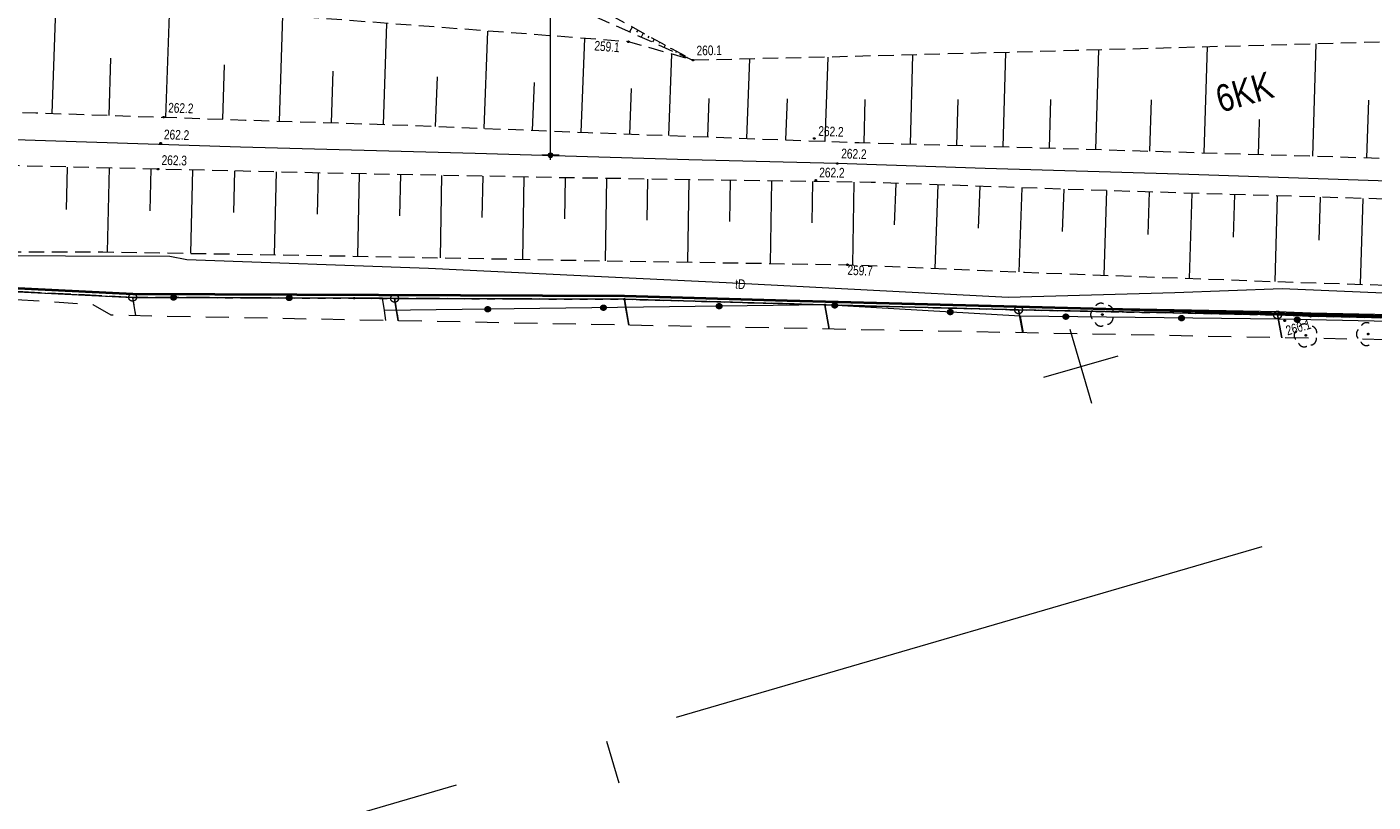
# Model space of a CAD drawing. Header units: millimetres. Extents: x -105537 to 2299296, y -162842 to 175608.
# Tile 4 of 42: x -19104 to 68171, y -88337 to -38074. Entities that reach past the tile are written whole.
import ezdxf
from ezdxf.xclip import XClip

# ---------------------------------------------------------------- set-up
doc = ezdxf.new("R2010")
doc.units = ezdxf.units.MM
doc.header["$MEASUREMENT"] = 0
doc.header["$XCLIPFRAME"] = 0
for name, pattern in [('2216', [2500, 1500, -1000]), ('2217', [2000, 1500, -500]), ('2218', [1000, 500, -500]), ('3820', [1500, 1000, -500]), ('Wipeout_Contour', [1000, 0, -1000])]:
    doc.linetypes.add(name, pattern=pattern)
doc.layers.add('199-Z Wymiary i opisy_Nr_pióra__226', color=7, linetype='Continuous', lineweight=40, true_color=0x59c9ff)
doc.layers.add('PZT_MPZP_Nr_pióra__226', color=7, linetype='Continuous', lineweight=40, true_color=0x59c9ff)
doc.layers.add('A__!REF_RYSUNKI', color=7, linetype='Continuous')
doc.layers.add('Nowe_A_WYM_SYTUACJA', color=7, linetype='Continuous')
for name, color, linetype, lineweight in [('Nowe_A_WYM_SYTUACJA_Nr_pióra__1', 7, 'Continuous', 13), ('Nowe_A_WYM_SYTUACJA_Nr_pióra__45', 7, 'Continuous', 15), ('Nowe_A_WYM_SYTUACJA_Nr_pióra__85', 7, 'Continuous', 13), ('Skanowanie 2025-8-6 (1_19_18)_6_0_Nr_pióra__1', 7, 'Continuous', 13), ('Wadowice Wałowa mdcp500_2_EGB_DzialkaEwidencyjna_Nr_pióra__3', 3, 'Continuous', 18), ('Wadowice Wałowa mdcp500_2_EGB_KonturKlasyfikacyjny_Nr_pióra__86', 86, 'Continuous', 18), ('Wadowice Wałowa mdcp500_2_EGB_KonturUzytkuGruntowego_Nr_pióra__3', 3, 'Continuous', 18), ('Wadowice Wałowa mdcp500_2_EGB_PunktGraniczny_Nr_pióra__3', 3, 'Continuous', 18), ('Wadowice Wałowa mdcp500_2_GES_PrzewodTelekomunikacyjny_Nr_pióra__30', 30, 'Continuous', 18), ('Wadowice Wałowa mdcp500_2_linie_mpzp_Nr_pióra__135', 135, 'Continuous', 18), ('Wadowice Wałowa mdcp500_2_OT_Komunikacja_Nr_pióra__7', 7, 'Continuous', 18), ('Wadowice Wałowa mdcp500_2_OT_Ogrodzenia_Nr_pióra__7', 7, 'Continuous', 18), ('Wadowice Wałowa mdcp500_2_OT_Rzedna_Nr_pióra__7', 7, 'Continuous', 18), ('Wadowice Wałowa mdcp500_2_OT_Skarpa_Nr_pióra__7', 7, 'Continuous', 18), ('Wadowice Wałowa mdcp500_2_OT_ZagospodarowanieTerenu_Nr_pióra__3', 3, 'Continuous', 18), ('Wadowice Wałowa mdcp500_2_siatka_Nr_pióra__7', 7, 'Continuous', 18), ('Wadowice Wałowa mdcp500_2_zakres_mapy_Nr_pióra__178', 178, 'Continuous', 18), ('Wadowice Wałowa mdcp500_4_0_Nr_pióra__1', 7, 'Continuous', 13)]:
    doc.layers.add(name, color=color, linetype=linetype, lineweight=lineweight)
doc.styles.add('STYL_AUTOMATYCZNY_12', font='arial.ttf', dxfattribs={"width": 0.8})
doc.styles.add('STYL_AUTOMATYCZNY_5', font='arial.ttf')
doc.styles.add('STYL_AUTOMATYCZNY_7', font='arial.ttf', dxfattribs={"width": 0.75})
doc.dimstyles.new('STYL_AUTOMATYCZNY__1', dxfattribs={"dimtxt": 1000, "dimasz": 569.9999999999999, "dimexe": 0.18, "dimexo": 0.0625, "dimgap": 0, "dimtad": 1, "dimlfac": 0.001, "dimzin": 0, "dimdsep": 46, "dimtxsty": 'STYL_AUTOMATYCZNY_5', "dimblk": 'ARROWHEAD_11', "dimblk1": 'ARROWHEAD_11', "dimblk2": 'ARROWHEAD_11', "dimcen": 0.09, "dimse1": 1, "dimse2": 1, "dimclrd": 7, "dimclre": 7, "dimclrt": 7, "dimadec": 0, "dimazin": 0, "dimtfac": 1, "dimtdec": 4, "dimtmove": 0, "dimatfit": 3, "dimfxl": 0, "dimtolj": 1, "dimtzin": 0, "dimarcsym": 0})
picture_1 = doc.add_image_def('image2.tif', size_in_pixel=(1675, 1395))
picture_2 = doc.add_image_def('image3.tif', size_in_pixel=(927, 1028))

# ---------------------------------------------------------------- blocks, each defined once
blk = doc.blocks.new('Rysunek_2_4', base_point=(73232.99401489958, -6090.140281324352))
at = {"layer": 'Wadowice Wałowa mdcp500_4_0_Nr_pióra__1', "color": 7, "lineweight": 13}
image = blk.add_image(picture_1, insert=(-33051.90049945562, -160903.2428711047), size_in_units=(70870.87585514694, 59053.35028525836), rotation=16.241465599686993, dxfattribs=at)
image.set_boundary_path([(-0.5, -0.5), (1674.5, 1394.5)])
blk = doc.blocks.new('Rysunek_3_6', base_point=(74917.50425446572, -11385.94394940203))
at = {"layer": 'Skanowanie 2025-8-6 (1_19_18)_6_0_Nr_pióra__1', "color": 7, "lineweight": 13}
image = blk.add_image(picture_2, insert=(19202.00183642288, -83941.19741609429), size_in_units=(39240.184288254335, 43515.91353492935), rotation=-73.75853440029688, dxfattribs=at)
image.set_boundary_path([(-0.5, -0.5), (926.5, 1027.5)])
blk = doc.blocks.new('*D70')
at = {"layer": 'Nowe_A_WYM_SYTUACJA_Nr_pióra__45', "linetype": 'Continuous', "lineweight": 15}
for points in [[(14693.00691671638, 150.0000000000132), (14704.42498856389, 92.5974849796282), (14736.94089854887, 43.93398183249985), (14785.604401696, 11.41807184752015), (14843.00691671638, 1.279532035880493e-11), (14900.40943173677, 11.41807184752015), (14949.0729348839, 43.93398183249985), (14981.58884486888, 92.5974849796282), (14993.00691671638, 150.0000000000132), (14981.58884486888, 207.4025150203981), (14949.0729348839, 256.0660181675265), (14900.40943173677, 288.5819281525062), (14843.00691671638, 300.0000000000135), (14785.604401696, 288.5819281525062), (14736.94089854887, 256.0660181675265), (14704.42498856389, 207.4025150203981)], [(14693.00691671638, -46398.03047852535), (14704.42498856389, -46455.43299354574), (14736.94089854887, -46504.09649669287), (14785.604401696, -46536.61240667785), (14843.00691671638, -46548.03047852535), (14900.40943173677, -46536.61240667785), (14949.0729348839, -46504.09649669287), (14981.58884486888, -46455.43299354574), (14993.00691671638, -46398.03047852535), (14981.58884486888, -46340.62796350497), (14949.0729348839, -46291.96446035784), (14900.40943173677, -46259.44855037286), (14843.00691671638, -46248.03047852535), (14785.604401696, -46259.44855037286), (14736.94089854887, -46291.96446035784), (14704.42498856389, -46340.62796350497)]]:
    blk.add_hatch(color=7, dxfattribs=at).paths.add_polyline_path(points)
at = {"layer": 'Nowe_A_WYM_SYTUACJA_Nr_pióra__45', "color": 7, "linetype": 'Continuous', "lineweight": 15}
for centre in [(14843.00691671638, 150.0000000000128), (14843.00691671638, -46398.03047852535)]:
    blk.add_circle(centre, 150, dxfattribs=at)
at = {"layer": 'Nowe_A_WYM_SYTUACJA_Nr_pióra__85', "color": 7, "linetype": 'Continuous', "lineweight": 13}
for p, q in [((14693.00691671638, 150.0000000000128), (14280.50691671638, 150.0000000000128)), ((14843.00691671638, 300.0000000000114), (14843.00691671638, 450.0000000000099)), ((14843.00691671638, -46248.03047852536), (14843.00691671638, 1.279532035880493e-11)), ((15405.50691671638, 150.0000000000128), (14993.00691671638, 150.0000000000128)), ((14693.00691671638, -46398.03047852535), (14280.50691671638, -46398.03047852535)), ((14843.00691671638, -46698.03047852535), (14843.00691671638, -46548.03047852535)), ((15405.50691671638, -46398.03047852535), (14993.00691671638, -46398.03047852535))]:
    blk.add_line(p, q, dxfattribs=at)
at = {"layer": 'Nowe_A_WYM_SYTUACJA_Nr_pióra__1', "color": 7, "lineweight": 13, "insert": (14643.00691671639, -24839.97523926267), "char_height": 1000, "attachment_point": 7, "rotation": 90, "style": 'STYL_AUTOMATYCZNY_5'}
blk.add_mtext('\\A1;{\\pql;\\fArial|b1|i0|c238|p0;\\W1.000000;46,55}', dxfattribs=at)
blk = doc.blocks.new('ARROWHEAD_11')
at = {"color": 0, "linetype": 'Continuous', "lineweight": 0}
blk.add_line((0, 0), (-1, 0), dxfattribs=at)
at = {"color": 0, "linetype": 'Continuous', "lineweight": 0, "const_width": 0.25, "flags": 128}
blk.add_lwpolyline([(-0.125, 0, 1), (0.125, 0, 1)], format="xyb", close=True, dxfattribs=at)
blk = doc.blocks.new('Rysunek_4_2', base_point=(-5551989123.248664, -7375062639.407376))
at = {"layer": 'Wadowice Wałowa mdcp500_2_EGB_DzialkaEwidencyjna_Nr_pióra__3', "color": 3, "linetype": 'Continuous', "lineweight": 18, "flags": 128}
for points in [[(-36344.84060574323, -54421.53196129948), (-12251.6354136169, -55608.15592762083), (2116.747858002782, -55661.65524255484), (4736.342092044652, -55679.71200495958), (19636.32494304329, -55734.58518367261), (32635.408337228, -56093.23667082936), (45189.30038996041, -56425.34255422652), (61980.79444095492, -56752.03438382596), (64129.56763803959, -56834.33716371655), (83822.63170555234, -57253.17798275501), (96315.6634522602, -57769.66397091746), (103566.4972094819, -57667.63541661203), (117713.6014746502, -57962.66237273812), (131047.5065680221, -58255.02336304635), (136151.0718883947, -58361.89253721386), (156546.1313398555, -58794.96295098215), (174626.405174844, -59183.67629032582), (180337.4797850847, -92589.5459363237), (184921.0091577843, -92806.24503362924), (189723.6912902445, -93167.4158135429), (189916.5668599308, -94000.41493959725)], [(4964.93195835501, -57129.43484447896), (4736.342092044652, -55679.71200495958), (2116.747858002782, -55661.65524255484), (-12251.6354136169, -55608.15592762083), (-12059.84601657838, -56802.47871764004)], [(19922.47484531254, -57416.57886095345), (19636.32494304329, -55734.58518367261), (4736.342092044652, -55679.71200495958), (4964.93195835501, -57129.43484447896)], [(32904.89402227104, -57665.82489293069), (32635.408337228, -56093.23667082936), (19636.32494304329, -55734.58518367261), (19922.47484531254, -57416.57886095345)], [(45461.32385265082, -57906.88760112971), (45189.30038996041, -56425.34255422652), (32635.408337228, -56093.23667082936), (32904.89402227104, -57665.82489293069)], [(62250.10331254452, -58229.26654201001), (61980.79444095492, -56752.03438382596), (45189.30038996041, -56425.34255422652), (45461.32385265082, -57906.88760112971)], [(100259.7781838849, -84851.85937769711), (96315.6634522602, -57769.66397091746), (83822.63170555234, -57253.17798275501), (64129.56763803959, -56834.33716371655), (61980.79444095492, -56752.03438382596), (62250.10331254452, -58229.26654201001)]]:
    blk.add_lwpolyline(points, dxfattribs=at)
at = {"layer": 'Wadowice Wałowa mdcp500_2_EGB_KonturKlasyfikacyjny_Nr_pióra__86', "color": 86, "linetype": '2217', "lineweight": 18, "flags": 128}
for points in [[(-12251.6354136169, -55608.15592762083), (-36347.80985675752, -54413.12698926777)], [(4736.342092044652, -55679.71200495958), (-12251.6354136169, -55608.15592762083)], [(-12251.6354136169, -55608.15592762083), (-12059.94202569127, -56802.50668618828)], [(19636.32494304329, -55734.58518367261), (4736.342092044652, -55679.71200495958)], [(4736.342092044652, -55679.71200495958), (4964.93195835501, -57129.43484447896)], [(32635.408337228, -56093.23667082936), (19636.32494304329, -55734.58518367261)], [(19922.47484531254, -57416.57886095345), (19636.32494304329, -55734.58518367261)], [(45189.30038996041, -56425.34255422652), (32635.408337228, -56093.23667082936)], [(61980.79444095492, -56752.03438382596), (45189.30038996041, -56425.34255422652)], [(45189.30038996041, -56425.34255422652), (45461.32385265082, -57906.88760112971)], [(64129.56763803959, -56834.33716371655), (61980.79444095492, -56752.03438382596)], [(83822.63170555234, -57253.17798275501), (64129.56763803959, -56834.33716371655)]]:
    blk.add_lwpolyline(points, dxfattribs=at)
at = {"layer": 'Wadowice Wałowa mdcp500_2_EGB_KonturUzytkuGruntowego_Nr_pióra__3', "color": 3, "linetype": '2218', "lineweight": 18, "flags": 128}
for points in [[(-36347.80985675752, -54413.12698926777), (-12251.6354136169, -55608.15592762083)], [(-12251.6354136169, -55608.15592762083), (4736.342092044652, -55679.71200495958)], [(-12251.6354136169, -55608.15592762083), (-12059.94202569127, -56802.50668618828)], [(4736.342092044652, -55679.71200495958), (19636.32494304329, -55734.58518367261)], [(4736.342092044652, -55679.71200495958), (4964.93195835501, -57129.43484447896)], [(19636.32494304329, -55734.58518367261), (32635.408337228, -56093.23667082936)], [(19922.47484531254, -57416.57886095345), (19636.32494304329, -55734.58518367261)], [(32635.408337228, -56093.23667082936), (45189.30038996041, -56425.34255422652)], [(45189.30038996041, -56425.34255422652), (61980.79444095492, -56752.03438382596)], [(45189.30038996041, -56425.34255422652), (45461.32385265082, -57906.88760112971)], [(61980.79444095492, -56752.03438382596), (64129.56763803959, -56834.33716371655)], [(64129.56763803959, -56834.33716371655), (83822.63170555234, -57253.17798275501)]]:
    blk.add_lwpolyline(points, dxfattribs=at)
at = {"layer": 'Wadowice Wałowa mdcp500_2_EGB_PunktGraniczny_Nr_pióra__3', "color": 3, "linetype": 'Continuous', "lineweight": 18}
for centre, radius in [((-12251.6354136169, -55608.15592762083), 250), ((2116.747858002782, -55661.65524255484), 49.99999999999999), ((2116.747858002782, -55661.65524255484), 44.99999999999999), ((2116.747858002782, -55661.65524255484), 39.99999999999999), ((2116.747858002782, -55661.65524255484), 34.99999999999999), ((2116.747858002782, -55661.65524255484), 30), ((2116.747858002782, -55661.65524255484), 25), ((2116.747858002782, -55661.65524255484), 20), ((2116.747858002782, -55661.65524255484), 15), ((2116.747858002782, -55661.65524255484), 9.999999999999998), ((2116.747858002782, -55661.65524255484), 4.999999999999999), ((4736.342092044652, -55679.71200495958), 250), ((19636.32494304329, -55734.58518367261), 49.99999999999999), ((19636.32494304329, -55734.58518367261), 44.99999999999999), ((19636.32494304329, -55734.58518367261), 39.99999999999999), ((19636.32494304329, -55734.58518367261), 34.99999999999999), ((19636.32494304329, -55734.58518367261), 30), ((19636.32494304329, -55734.58518367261), 25), ((19636.32494304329, -55734.58518367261), 20), ((19636.32494304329, -55734.58518367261), 15), ((19636.32494304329, -55734.58518367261), 9.999999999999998), ((19636.32494304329, -55734.58518367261), 4.999999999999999), ((32635.408337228, -56093.23667082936), 49.99999999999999), ((32635.408337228, -56093.23667082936), 44.99999999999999), ((32635.408337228, -56093.23667082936), 39.99999999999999), ((32635.408337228, -56093.23667082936), 34.99999999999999), ((32635.408337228, -56093.23667082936), 30), ((32635.408337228, -56093.23667082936), 25), ((32635.408337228, -56093.23667082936), 20), ((32635.408337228, -56093.23667082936), 15), ((32635.408337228, -56093.23667082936), 9.999999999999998), ((32635.408337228, -56093.23667082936), 4.999999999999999), ((45189.30038996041, -56425.34255422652), 250), ((61980.79444095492, -56752.03438382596), 250), ((64129.56763803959, -56834.33716371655), 49.99999999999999), ((64129.56763803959, -56834.33716371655), 44.99999999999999), ((64129.56763803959, -56834.33716371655), 39.99999999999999), ((64129.56763803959, -56834.33716371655), 34.99999999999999), ((64129.56763803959, -56834.33716371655), 30), ((64129.56763803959, -56834.33716371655), 25), ((64129.56763803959, -56834.33716371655), 20), ((64129.56763803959, -56834.33716371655), 15), ((64129.56763803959, -56834.33716371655), 9.999999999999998), ((64129.56763803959, -56834.33716371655), 4.999999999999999)]:
    blk.add_circle(centre, radius, dxfattribs=at)
at = {"layer": 'Wadowice Wałowa mdcp500_2_GES_PrzewodTelekomunikacyjny_Nr_pióra__30', "color": 30, "linetype": 'Continuous', "lineweight": 18, "flags": 128}
blk.add_lwpolyline([(173101.4788085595, -58346.77750431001), (165735.8920229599, -58305.16851972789), (156902.3628784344, -58087.07942254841), (150063.32167238, -57600.44262371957), (144561.1957227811, -57984.64312404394), (128184.5037424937, -57651.68695989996), (108729.4998411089, -57048.92399068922), (93116.12150631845, -56368.61745733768), (62279.74754758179, -55060.93206908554), (55311.26576289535, -55309.85297542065), (44507.96246621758, -55623.91967326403), (26221.47336509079, -54670.3388588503), (6921.376208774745, -53741.2265362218), (-8734.036792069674, -53166.90625995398), (-9836.768181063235, -52956.94558974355), (-36891.57766383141, -52883.67306347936)], dxfattribs=at)
at = {"layer": 'Wadowice Wałowa mdcp500_2_linie_mpzp_Nr_pióra__135', "color": 135, "linetype": 'Continuous', "lineweight": 18, "flags": 128}
blk.add_lwpolyline([(174391.3482567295, -58978.53140253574), (156550.3727411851, -58594.996326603), (136155.3132897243, -58161.9259128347), (131051.7479693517, -58055.05674052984), (117717.8428759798, -57762.69574929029), (103567.1666441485, -57467.56362449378), (96318.4208823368, -57569.60886251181), (83828.86509224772, -57053.25601063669), (64135.48502884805, -56634.40308813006), (61986.61582265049, -56552.1282767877), (45193.85778810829, -56225.38803424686), (32640.81771392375, -55893.34642980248), (19639.42633662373, -55534.63818598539), (4737.451501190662, -55479.72035687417), (2117.857267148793, -55461.66359353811), (-12246.25400546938, -55408.16967654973), (-36337.88052666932, -54213.37822638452)], dxfattribs=at)
at = {"layer": 'Wadowice Wałowa mdcp500_2_OT_Komunikacja_Nr_pióra__7', "color": 7, "linetype": 'Continuous', "lineweight": 18, "flags": 128}
blk.add_lwpolyline([(213776.8114190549, -52481.06443043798), (195356.4821286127, -51613.65584749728), (185037.771509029, -51338.68100401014), (176434.2881403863, -50980.66713660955), (161807.5960669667, -50648.28332513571), (152006.4189629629, -50576.67775731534), (136099.7956404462, -50033.87532103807), (120217.5099132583, -49681.88085500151), (100080.5466044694, -48954.89483885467), (84529.90952692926, -48454.20883409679), (72369.19704359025, -48184.63154695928), (55570.98070252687, -47620.33750675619), (43015.5021250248, -47247.03110288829), (33435.60402560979, -46933.89789294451), (23814.88159485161, -46695.15133555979), (9954.218262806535, -46275.01805592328), (-5255.251015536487, -45872.8436389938), (-20553.09124756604, -45381.84031378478), (-36718.93928200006, -44914.55309931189), (-39766.18151925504, -44798.59646596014)], dxfattribs=at)
at = {"layer": 'Wadowice Wałowa mdcp500_2_OT_Ogrodzenia_Nr_pióra__7', "color": 7, "linetype": 'Continuous', "lineweight": 18, "flags": 128}
for points in [[(4175.376881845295, -57114.25661295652), (4070.084405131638, -56467.49414037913), (3942.344751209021, -55671.45231924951), (-12251.6354136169, -55608.15592762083)], [(100081.4841119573, -84833.70106387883), (96382.7063292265, -58250.08592288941), (83595.75897920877, -57475.50379298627), (62083.9020749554, -57034.46812089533), (45284.7698237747, -56824.57379903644), (32635.408337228, -56093.23667082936), (4070.084405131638, -56467.49414037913)], [(45284.7698237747, -56824.57379903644), (45487.63166926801, -57907.45220519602)]]:
    blk.add_lwpolyline(points, dxfattribs=at)
at = {"layer": 'Wadowice Wałowa mdcp500_2_OT_Ogrodzenia_Nr_pióra__7', "color": 7, "linetype": 'Continuous', "lineweight": 18}
for centre, radius in [((-9596.050668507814, -55618.54046117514), 175), ((-9596.050668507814, -55618.54046117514), 157.5), ((-9596.050668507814, -55618.54046117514), 140), ((-9596.050668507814, -55618.54046117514), 122.5), ((-9596.050668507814, -55618.54046117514), 105), ((-9596.050668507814, -55618.54046117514), 87.49999999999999), ((-9596.050668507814, -55618.54046117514), 69.99999999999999), ((-9596.050668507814, -55618.54046117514), 52.49999999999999), ((-9596.050668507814, -55618.54046117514), 34.99999999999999), ((-2096.131865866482, -55647.88937941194), 175), ((-2096.131865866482, -55647.88937941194), 157.5), ((-2096.131865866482, -55647.88937941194), 140), ((-2096.131865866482, -55647.88937941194), 122.5), ((-2096.131865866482, -55647.88937941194), 105), ((-2096.131865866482, -55647.88937941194), 87.49999999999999), ((-2096.131865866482, -55647.88937941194), 69.99999999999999), ((-2096.131865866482, -55647.88937941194), 52.49999999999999), ((-2096.131865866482, -55647.88937941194), 34.99999999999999), ((10774.67350848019, -56379.60693333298), 175), ((10774.67350848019, -56379.60693333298), 157.5), ((10774.67350848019, -56379.60693333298), 140), ((10774.67350848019, -56379.60693333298), 122.5), ((10774.67350848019, -56379.60693333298), 105), ((10774.67350848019, -56379.60693333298), 87.49999999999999), ((10774.67350848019, -56379.60693333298), 69.99999999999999), ((10774.67350848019, -56379.60693333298), 52.49999999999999), ((10774.67350848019, -56379.60693333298), 34.99999999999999), ((18274.00201931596, -56281.43165260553), 175), ((18274.00201931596, -56281.43165260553), 157.5), ((18274.00201931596, -56281.43165260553), 140), ((18274.00201931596, -56281.43165260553), 122.5), ((18274.00201931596, -56281.43165260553), 105), ((18274.00201931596, -56281.43165260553), 87.49999999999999), ((18274.00201931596, -56281.43165260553), 69.99999999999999), ((18274.00201931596, -56281.43165260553), 52.49999999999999), ((18274.00201931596, -56281.43165260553), 34.99999999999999), ((25773.39856978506, -56183.13239235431), 175), ((25773.39856978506, -56183.13239235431), 157.5), ((25773.39856978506, -56183.13239235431), 140), ((25773.39856978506, -56183.13239235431), 122.5), ((25773.39856978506, -56183.13239235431), 105), ((25773.39856978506, -56183.13239235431), 87.49999999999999), ((25773.39856978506, -56183.13239235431), 69.99999999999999), ((25773.39856978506, -56183.13239235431), 52.49999999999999), ((25773.39856978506, -56183.13239235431), 34.99999999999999), ((33271.69633284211, -56130.04477787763), 175), ((33271.69633284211, -56130.04477787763), 157.5), ((33271.69633284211, -56130.04477787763), 140), ((33271.69633284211, -56130.04477787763), 122.5), ((33271.69633284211, -56130.04477787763), 105), ((33271.69633284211, -56130.04477787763), 87.49999999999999), ((33271.69633284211, -56130.04477787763), 69.99999999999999), ((33271.69633284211, -56130.04477787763), 52.49999999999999), ((33271.69633284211, -56130.04477787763), 34.99999999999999), ((40759.19513963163, -56562.97365482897), 175), ((40759.19513963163, -56562.97365482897), 157.5), ((40759.19513963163, -56562.97365482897), 140), ((40759.19513963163, -56562.97365482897), 122.5), ((40759.19513963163, -56562.97365482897), 105), ((40759.19513963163, -56562.97365482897), 87.49999999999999), ((40759.19513963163, -56562.97365482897), 69.99999999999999), ((40759.19513963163, -56562.97365482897), 52.49999999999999), ((40759.19513963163, -56562.97365482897), 34.99999999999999), ((48251.42586510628, -56861.62007413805), 175), ((48251.42586510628, -56861.62007413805), 157.5), ((48251.42586510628, -56861.62007413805), 140), ((48251.42586510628, -56861.62007413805), 122.5), ((48251.42586510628, -56861.62007413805), 105), ((48251.42586510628, -56861.62007413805), 87.49999999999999), ((48251.42586510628, -56861.62007413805), 69.99999999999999), ((48251.42586510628, -56861.62007413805), 52.49999999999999), ((48251.42586510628, -56861.62007413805), 34.99999999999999), ((55750.83960127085, -56955.38083091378), 175), ((55750.83960127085, -56955.38083091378), 157.5), ((55750.83960127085, -56955.38083091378), 140), ((55750.83960127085, -56955.38083091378), 122.5), ((55750.83960127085, -56955.38083091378), 105), ((55750.83960127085, -56955.38083091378), 87.49999999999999), ((55750.83960127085, -56955.38083091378), 69.99999999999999), ((55750.83960127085, -56955.38083091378), 52.49999999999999), ((55750.83960127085, -56955.38083091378), 34.99999999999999), ((63250.12232735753, -57058.34554508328), 175), ((63250.12232735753, -57058.34554508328), 157.5), ((63250.12232735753, -57058.34554508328), 140), ((63250.12232735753, -57058.34554508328), 122.5), ((63250.12232735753, -57058.34554508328), 105), ((63250.12232735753, -57058.34554508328), 87.49999999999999), ((63250.12232735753, -57058.34554508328), 69.99999999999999), ((63250.12232735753, -57058.34554508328), 52.49999999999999), ((63250.12232735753, -57058.34554508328), 34.99999999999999)]:
    blk.add_circle(centre, radius, dxfattribs=at)
at = {"layer": 'Wadowice Wałowa mdcp500_2_OT_Rzedna_Nr_pióra__7', "color": 7, "linetype": 'Continuous', "lineweight": 18}
for centre in [(19896.18655480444, -39035.46927962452), (24078.1949069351, -40233.63710846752), (-10237.81547043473, -43928.81394084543), (31940.93603547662, -45307.00896028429), (-10432.36884381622, -45620.75040116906), (33435.60402560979, -46933.89789294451), (-10600.91633163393, -47294.69536524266), (32045.64669076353, -48026.24335326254), (34086.25861350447, -53493.7110459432), (62444.27170325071, -57127.3859879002)]:
    blk.add_circle(centre, 49.99999999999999, dxfattribs=at)
at = {"layer": 'Wadowice Wałowa mdcp500_2_OT_Skarpa_Nr_pióra__7', "color": 7, "linetype": '3820', "lineweight": 18, "flags": 128}
blk.add_lwpolyline([(6782.725960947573, -32491.98005255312), (24078.1949069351, -40233.63710846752), (5767.056928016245, -30256.84774946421), (-5884.545615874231, -25370.63672486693)], close=True, dxfattribs=at)
for points in [[(173469.125864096, -42303.69688849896), (156249.6304567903, -40758.06501321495), (142422.692974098, -39953.14274448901), (123922.4813031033, -39374.29204862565), (100910.2482879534, -38859.9656606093), (90278.71466148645, -38655.28850909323), (71500.20734313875, -38980.3468445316), (48852.40028332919, -39609.7397049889), (31477.04958729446, -40067.656962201), (24078.1949069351, -40233.63710846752), (19896.18655480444, -39035.46927962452), (-3772.425304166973, -37233.32814872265), (-12330.16123715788, -36424.52921811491), (-34831.12507406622, -35698.77003412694), (-43112.2396318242, -35387.24960293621)], [(-40380.62025327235, -43070.16741484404), (-36277.18278113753, -43213.09748943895), (-18527.72345021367, -43646.10263612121), (-4925.074494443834, -44110.15153117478), (4484.427801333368, -44410.42901109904), (17287.86188643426, -44919.81651913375), (34842.04809740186, -45576.35781075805), (49579.10981308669, -46001.57772470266), (70690.90132787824, -46642.48256199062), (81236.77909746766, -47017.93170906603), (97243.0425779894, -47437.96672672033), (110510.4936454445, -47895.50599176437), (124802.7402097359, -48366.98042601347), (140276.5699652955, -48890.04131220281), (161022.8560855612, -49241.62659328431), (176269.9766447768, -49487.01331671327), (180951.1016951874, -49716.94433409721)], [(-36979.25300896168, -52637.05237489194), (-28157.06489793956, -52638.15375324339), (-14173.47061727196, -52657.92721603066), (1768.84127035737, -52929.94130961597), (16514.75152187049, -53206.76410850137), (34086.25861350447, -53493.7110459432), (45570.89983392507, -53981.06722906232), (61839.10312037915, -54585.18792595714), (74668.16690098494, -55003.78381181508), (92669.13097817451, -55728.07123046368), (113624.8054150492, -56726.92502848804), (136151.0718883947, -58361.89253721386), (156546.1313398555, -58794.96295098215), (174626.405174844, -59183.67629032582), (179230.5593723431, -59935.98216120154), (180979.5293314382, -67977.75460779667), (181101.9370565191, -70400.19477251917), (185854.9298262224, -68588.54918461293), (183293.8236379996, -57294.11094728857), (182270.7943329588, -53102.97613218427), (166273.3793882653, -52534.54400133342), (150777.1747512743, -51934.6757940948), (129096.2141407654, -51199.18479770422), (112825.5901839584, -50658.26331358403), (88600.25613661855, -49841.14015195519), (69609.64540671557, -49259.32906847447), (49727.44165919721, -48656.02638013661), (35626.00306514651, -48160.21434869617), (16124.49934706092, -47862.63618711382), (401.7981747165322, -47557.89391696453), (-22147.62819372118, -47023.31889327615), (-37460.28686966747, -46588.71072530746), (-39148.18995445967, -46536.71867772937)]]:
    blk.add_lwpolyline(points, dxfattribs=at)
at = {"layer": 'Wadowice Wałowa mdcp500_2_OT_Skarpa_Nr_pióra__7', "color": 7, "linetype": 'Continuous', "lineweight": 18, "flags": 128}
for points in [[(-17468.3352150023, -43682.24912043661), (-17215.38996696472, -36266.97145123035)], [(-10095.56506760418, -43933.72446577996), (-9847.345851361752, -36659.18525960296)], [(-2722.613370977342, -44180.45987002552), (-2503.988827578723, -37329.91900667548)], [(4017.524652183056, -44395.52030526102), (4226.655919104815, -37842.40435343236)], [(10535.02938896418, -44651.16792917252), (10786.02491412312, -38341.87368210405)], [(20138.24880216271, -38086.91239729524), (19970.40404658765, -38394.94951907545)], [(20138.24880216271, -38086.91239729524), (19970.40404658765, -38394.94951907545)], [(20496.06904294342, -38281.91743604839), (20419.78724300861, -38421.94049619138)], [(20496.06904294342, -38281.91743604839), (20419.78724300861, -38421.94049619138)], [(16831.68379310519, -44901.67932026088), (17073.62470496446, -38820.52212487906)], [(20853.98529283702, -38476.89450718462), (20716.60683862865, -38728.97758986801)], [(20853.98529283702, -38476.89450718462), (20716.60683862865, -38728.97758986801)], [(21211.80553361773, -38671.89954500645), (21150.70888027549, -38783.95956847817)], [(21211.80553361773, -38671.89954500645), (21150.70888027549, -38783.95956847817)], [(21569.62577532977, -38866.90458375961), (21462.78166398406, -39062.90965061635)], [(21569.62577532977, -38866.90458375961), (21462.78166398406, -39062.90965061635)], [(21927.51405667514, -39061.78564485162), (21881.69855810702, -39145.85466589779)], [(21927.51405667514, -39061.78564485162), (21881.69855810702, -39145.85466589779)], [(22285.33429745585, -39256.7906845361), (22208.98445695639, -39396.9377214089)], [(22285.33429745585, -39256.7906845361), (22208.98445695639, -39396.9377214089)], [(64255.5208960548, -46447.06980232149), (64476.28313116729, -39175.52961595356)], [(-13781.93615842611, -43808.03479719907), (-13655.33039625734, -40096.92000690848)], [(22511.80224586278, -45115.25306571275), (22709.05511360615, -39841.41329769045)], [(22643.15453730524, -39451.79572328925), (22612.62019537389, -39507.87374097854)], [(22643.15453730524, -39451.79572328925), (22612.62019537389, -39507.87374097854)], [(23001.07078813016, -39646.77279349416), (22955.18724992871, -39730.96579127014)], [(23001.07078813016, -39646.77279349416), (22955.18724992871, -39730.96579127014)], [(23358.8910298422, -39841.77783224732), (23343.63784175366, -39869.86484564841)], [(23358.8910298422, -39841.77783224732), (23343.63784175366, -39869.86484564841)], [(23716.77931118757, -40036.65889333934), (23701.39004290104, -40064.99386206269)], [(23716.77931118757, -40036.65889333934), (23701.39004290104, -40064.99386206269)], [(32638.34294304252, -45493.9130647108), (32842.68542937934, -40031.67160414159)], [(38174.42083824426, -45672.47569840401), (38341.40511415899, -39886.77400443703)], [(44183.23243502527, -45845.91694455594), (44359.70933083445, -39728.10633666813)], [(50191.97975192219, -46020.21017018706), (50387.85031251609, -39567.09388550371)], [(57223.70231896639, -46233.65397099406), (57432.01871681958, -39371.32573500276)], [(-6409.166011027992, -44059.51014254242), (-6288.912708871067, -40533.24928414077)], [(647.4556401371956, -44287.99008764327), (754.3155942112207, -40937.07285728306)], [(27575.12059994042, -45304.56908140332), (27767.8981712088, -40150.87585523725)], [(7386.750190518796, -44525.89824795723), (7514.480613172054, -41314.19985275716)], [(13683.30858647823, -44776.43760852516), (13806.57368991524, -41678.84175758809)], [(19980.17708864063, -45020.53306996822), (20090.50157479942, -42071.58899493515)], [(25043.49544271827, -45209.84908472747), (25137.04141322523, -42708.87554530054)], [(30106.74575529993, -45399.28907714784), (30205.97735699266, -42746.56938947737)], [(35170.07702961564, -45585.7890965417), (35251.14800874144, -42775.97946114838)], [(41178.88862639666, -45759.23034269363), (41264.70591314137, -42783.36624987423)], [(47187.57624458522, -45932.60354828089), (47278.26381940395, -42790.75303953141)], [(53707.84103590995, -46126.93206872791), (53808.92179533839, -42798.0089513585)], [(60739.56360295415, -46340.37586953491), (60846.89524956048, -42806.94278515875)], [(67771.41014765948, -46553.88771183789), (67884.84073523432, -42815.78060984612)], [(-16492.02773533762, -47157.3766162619), (-16557.20666702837, -49905.89544642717)], [(-13781.35662991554, -47221.70716896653), (-13910.31606774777, -52662.40528319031)], [(-11070.61748486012, -47285.91374587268), (-11134.84826683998, -49997.28488363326)], [(-8359.85037125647, -47350.21633002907), (-8488.034048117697, -52754.96269483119)], [(-5649.111224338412, -47414.42290507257), (-5713.064121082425, -50107.79813211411)], [(-2938.440119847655, -47478.7534577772), (-3065.683990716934, -52847.39612881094)], [(-227.7009738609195, -47542.96003375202), (-291.1559976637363, -50218.37942302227)], [(2442.081352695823, -47597.43321407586), (2338.46979867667, -52940.65161142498)], [(5111.904569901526, -47649.18640535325), (5060.115065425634, -50319.95761115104)], [(7781.727785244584, -47700.9395994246), (7678.209296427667, -53040.90202786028)], [(10451.55100245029, -47752.69279163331), (10399.79404676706, -50421.78800702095)], [(13121.37421872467, -47804.44598477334), (13017.94879417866, -53141.15244429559)], [(15791.19743499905, -47856.19917791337), (15739.50099665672, -50523.71441293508)], [(18464.58378434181, -47898.37353490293), (18383.13366193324, -53237.2191818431)], [(21137.99057900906, -47939.18790016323), (21097.27304149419, -50610.06672494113)], [(23811.46541330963, -47979.87828589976), (23729.85336836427, -53324.6038807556)], [(26484.87220797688, -48020.69265116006), (26444.07370779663, -50694.51145082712)], [(29158.2790017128, -48061.5070136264), (29076.64111442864, -53411.86460014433)], [(31831.78180549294, -48102.29341126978), (31790.8743750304, -50778.95617485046)], [(34505.18859922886, -48143.10777466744), (34423.30995295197, -53508.01328290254)], [(37226.71675402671, -48216.46187920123), (37131.73327408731, -50917.73095820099)], [(39947.76960741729, -48312.13983055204), (39757.08020851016, -53734.36575382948)], [(42668.72645076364, -48407.84574858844), (42573.11654184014, -51128.77462431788)], [(45389.77930415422, -48503.52369900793), (45197.76900485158, -53965.19319247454)], [(48110.83215754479, -48599.20164942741), (48014.60579503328, -51333.74632336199)], [(50880.86227327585, -48691.02761801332), (50714.50163051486, -54172.09750134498)], [(53651.22294146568, -48775.04969481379), (53567.72752385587, -51525.05053300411)], [(56421.51556815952, -48859.19574834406), (56254.09866403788, -54377.75728758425)], [(59191.87623728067, -48943.21782421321), (59107.79069922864, -51711.93047147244)], [(61962.14089449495, -49027.26786956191), (61793.59968844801, -54583.44504330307)], [(64732.5015636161, -49111.28994543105), (64648.15187919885, -51892.68250763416)], [(67502.89020035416, -49195.40803227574), (67333.82478635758, -54764.44503478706)]]:
    blk.add_lwpolyline(points, dxfattribs=at)
at = {"layer": 'Wadowice Wałowa mdcp500_2_OT_ZagospodarowanieTerenu_Nr_pióra__3', "color": 3, "linetype": 'Continuous', "lineweight": 18}
for centre in [(50620.80158945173, -56728.31899207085), (63813.16275522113, -58072.23374675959), (67851.19001287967, -57989.55441638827)]:
    blk.add_circle(centre, 49.99999999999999, dxfattribs=at)
for centre, radius, start, end in [((50256.80095516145, -56730.19994329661), 399.9999999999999, 136.0896255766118, 219.760955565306), ((50522.91148714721, -56392.28695910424), 399.9999999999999, 66.35546564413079, 146.1274655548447), ((50928.865022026, -56534.41973775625), 399.9999999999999, 353.1259756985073, 76.39330562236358), ((50512.68908660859, -57072.28365261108), 399.9999999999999, 203.7184655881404, 294.7203056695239), ((50889.7335473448, -56936.40696164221), 424.9999999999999, 278.8873956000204, 5.870385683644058), ((63715.27265291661, -57736.20171286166), 399.9999999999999, 66.35546564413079, 146.1274655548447), ((64121.2261877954, -57878.33449151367), 399.9999999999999, 353.1259756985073, 76.39330562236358), ((67753.29991057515, -57653.52238342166), 399.9999999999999, 66.35546564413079, 146.1274655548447), ((63449.16212093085, -58074.11469798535), 399.9999999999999, 136.0896255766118, 219.760955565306), ((64082.0947131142, -58280.3217144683), 424.9999999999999, 278.8873956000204, 5.870385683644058), ((67487.18937858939, -57991.43536668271), 399.9999999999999, 136.0896255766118, 219.760955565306), ((63705.05025330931, -58416.19840543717), 399.9999999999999, 203.7184655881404, 294.7203056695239), ((67743.07751003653, -58333.51907599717), 399.9999999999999, 203.7184655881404, 294.7203056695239)]:
    blk.add_arc(centre, radius, start, end, dxfattribs=at)
at = {"layer": 'Wadowice Wałowa mdcp500_2_siatka_Nr_pióra__7', "color": 7, "linetype": 'Continuous', "lineweight": 18}
blk.add_line((49235.70209089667, -60089.86616320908), (49235.75009591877, -60089.85217940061), dxfattribs=at)
at = {"layer": 'Wadowice Wałowa mdcp500_2_siatka_Nr_pióra__7', "color": 7, "linetype": 'Continuous', "lineweight": 18, "flags": 128}
for points in [[(49934.91711188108, -62490.09497556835), (48536.48706991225, -57689.63734991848)], [(46835.47327760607, -60789.08118419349), (51635.93090418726, -59390.65114315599)]]:
    blk.add_lwpolyline(points, dxfattribs=at)
at = {"layer": 'Wadowice Wałowa mdcp500_2_zakres_mapy_Nr_pióra__178', "color": 178, "linetype": '2216', "lineweight": 18, "flags": 128}
blk.add_lwpolyline([(-40482.71705023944, 56407.89529588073), (-5213.138463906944, 67490.59665203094), (39821.44838757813, 70989.78786543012), (82873.68830200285, 71190.40324818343), (110280.5930683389, 22047.30493947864), (166246.8119086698, 18451.15648489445), (167791.1671204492, 23267.19164662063), (190179.7658270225, 23748.78927692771), (210928.7346852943, -16171.36699892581), (215661.8632748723, -76514.16623871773), (204751.318092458, -90910.9466150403), (192280.4125109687, -94240.35606905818), (99367.93589685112, -84760.86368784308), (95395.25695797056, -58865.62700197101), (-13644.49215680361, -56772.06844370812), (-14809.95680484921, -56088.97123113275), (-36247.82587494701, -54694.49170399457), (-51798.3336718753, -10956.1194293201), (-46825.41766855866, 27702.75219995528)], close=True, dxfattribs=at)
at = {"layer": 'Wadowice Wałowa mdcp500_2_GES_PrzewodTelekomunikacyjny_Nr_pióra__30', "color": 30, "linetype": 'Continuous', "lineweight": 18, "insert": (26817.64703543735, -54733.6503495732), "char_height": 625, "attachment_point": 4, "rotation": 356.7018657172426, "style": 'STYL_AUTOMATYCZNY_7'}
blk.add_mtext('\\A1;{\\pql;\\fArial|b0|i0|c238|p0;\\W0.750000;tD}', dxfattribs=at)
at = {"layer": 'Wadowice Wałowa mdcp500_2_linie_mpzp_Nr_pióra__135', "color": 135, "linetype": 'Continuous', "lineweight": 18, "insert": (59090.89031294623, -43805.51630700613), "char_height": 1750, "attachment_point": 7, "rotation": 16.241465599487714, "style": 'STYL_AUTOMATYCZNY_7'}
blk.add_mtext('\\A1;{\\pql;\\fArial|b0|i0|c238|p0;\\W0.750000;6KK}', dxfattribs=at)
at = {"layer": 'Wadowice Wałowa mdcp500_2_OT_Rzedna_Nr_pióra__7', "color": 7, "linetype": 'Continuous', "lineweight": 18, "char_height": 625, "attachment_point": 1, "style": 'STYL_AUTOMATYCZNY_7'}
for s, insert, rotation in [('\\A1;{\\pql;\\fArial|b0|i0|c238|p0;\\W0.750000;259.1}', (17713.47599458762, -38971.3829813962), 355.6458657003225), ('\\A1;{\\pql;\\fArial|b0|i0|c238|p0;\\W0.750000;260.1}', (24304.36423997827, -39299.07511397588), 1.28506565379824), ('\\A1;{\\pql;\\fArial|b0|i0|c238|p0;\\W0.750000;262.2}', (-9933.887025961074, -42995.02972387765), 358.04616563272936), ('\\A1;{\\pql;\\fArial|b0|i0|c238|p0;\\W0.750000;262.2}', (32219.34611701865, -44508.2157276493), 357.8580656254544), ('\\A1;{\\pql;\\fArial|b0|i0|c238|p0;\\W0.750000;262.2}', (-10208.63064629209, -44729.07229570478), 358.16166559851), ('\\A1;{\\pql;\\fArial|b0|i0|c238|p0;\\W0.750000;262.2}', (33701.81813433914, -45966.02918216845), 358.127865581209), ('\\A1;{\\pql;\\fArial|b0|i0|c238|p0;\\W0.750000;262.3}', (-10362.43829382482, -46392.34229543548), 358.6419654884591), ('\\A1;{\\pql;\\fArial|b0|i0|c238|p0;\\W0.750000;262.2}', (32271.33764380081, -47196.43096675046), 359.12576565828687), ('\\A1;{\\pql;\\fArial|b0|i0|c238|p0;\\W0.750000;259.7}', (34110.13661991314, -53518.73900619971), 357.57006549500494), ('\\A1;{\\pql;\\fArial|b0|i0|c238|p0;\\W0.750000;260.1}', (62448.2347381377, -57483.38475106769), 16.241465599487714)]:
    blk.add_mtext(s, dxfattribs=dict(at, insert=insert, rotation=rotation))

msp = doc.modelspace()

# ---------------------------------------------------------------- linework, layer by layer
at = {"layer": 'PZT_MPZP_Nr_pióra__226', "color": 151, "linetype": 'Continuous', "lineweight": 40, "true_color": 0x59c9ff}
msp.add_lwpolyline([(174391.3482567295, -58978.53140253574), (103567.1666441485, -57467.56362449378), (96318.4208823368, -57569.60886251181), (30188.09004615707, -55825.67570066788), (19639.42633662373, -55534.63818598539), (-12246.25400546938, -55408.16967654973), (-36337.88052666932, -54213.37822638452)], dxfattribs=at)

# ---------------------------------------------------------------- block references
at = {"layer": 'A__!REF_RYSUNKI', "color": 7, "linetype": 'Continuous', "lineweight": 13}
ref = msp.add_blockref('Rysunek_4_2', (-5551989123.248664, -7375062639.407376), dxfattribs=at)
XClip(ref).set_block_clipping_path([(-61241.45315754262, -107607.1502755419), (18474.23097847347, -84385.02935766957), (39659.24295525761, -157107.8322890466), (251319.9927157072, -95448.55434672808), (195865.5394707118, 94912.59717975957), (119370.7429366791, 72628.75888677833), (110592.302622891, 102762.9304267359), (-104289.334739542, 40165.36985952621)])
ref = msp.add_blockref('Rysunek_3_6', (74917.50425446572, -11385.94394940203), dxfattribs=at)
XClip(ref).set_block_clipping_path([(19202.00183642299, -83941.19741609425), (30176.93234306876, -121615.3657990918), (71956.19213990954, -109444.5736470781), (60981.26163326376, -71770.40526408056)])
ref = msp.add_blockref('Rysunek_2_4', (73232.99401489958, -6090.140281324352), dxfattribs=at)
XClip(ref).set_block_clipping_path([(18474.23097842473, -84385.02935750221), (-49568.29631461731, -104206.6217267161), (-33051.90049945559, -160903.2428711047), (34990.62679358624, -141081.6505018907)])

# ---------------------------------------------------------------- dimensions: what is measured, and where the dimension line sits
at = {"layer": 'Nowe_A_WYM_SYTUACJA', "color": 7, "linetype": 'Continuous', "lineweight": 13}
dim = msp.add_linear_dim(base=(14843.00691671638, 150.0000000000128), p1=(14012.5346542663, -46398.03047852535), p2=(17999.99999999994, 150.000000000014), angle=90, dimstyle='STYL_AUTOMATYCZNY__1', dxfattribs=at)
dim.commit()
dim.dimension.update_dxf_attribs({"geometry": '*D70', "text_midpoint": (14143.00691671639, -23164.88026505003), "dimtype": 160, "text_rotation": 90})

# ---------------------------------------------------------------- next in the draw order: wipeouts: each hides what was drawn before it
at = {"color": 151, "linetype": 'Wipeout_Contour', "lineweight": 40, "ltscale": 369719.5808906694, "true_color": 0x59c9ff}
msp.add_wipeout([(58603.63991158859, -44699.87335892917), (64057.51658112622, -43111.09462779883), (63008.69265175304, -39510.74660778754), (57554.81598221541, -41099.52533891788)], dxfattribs=at).dxf.layer = '199-Z Wymiary i opisy_Nr_pióra__226'

# ---------------------------------------------------------------- next in the draw order: texts
at = {"layer": '199-Z Wymiary i opisy_Nr_pióra__226', "color": 151, "linetype": 'Continuous', "lineweight": 40, "true_color": 0x59c9ff, "insert": (58055.35563680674, -42817.75172933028), "char_height": 1750, "attachment_point": 4, "rotation": 16.241465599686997, "style": 'STYL_AUTOMATYCZNY_12'}
msp.add_mtext('\\A1;{\\pql;\\fArial|b0|i0|c238|p0;\\W0.800000;6KK}', dxfattribs=at)

doc.saveas('drawing.dxf')
